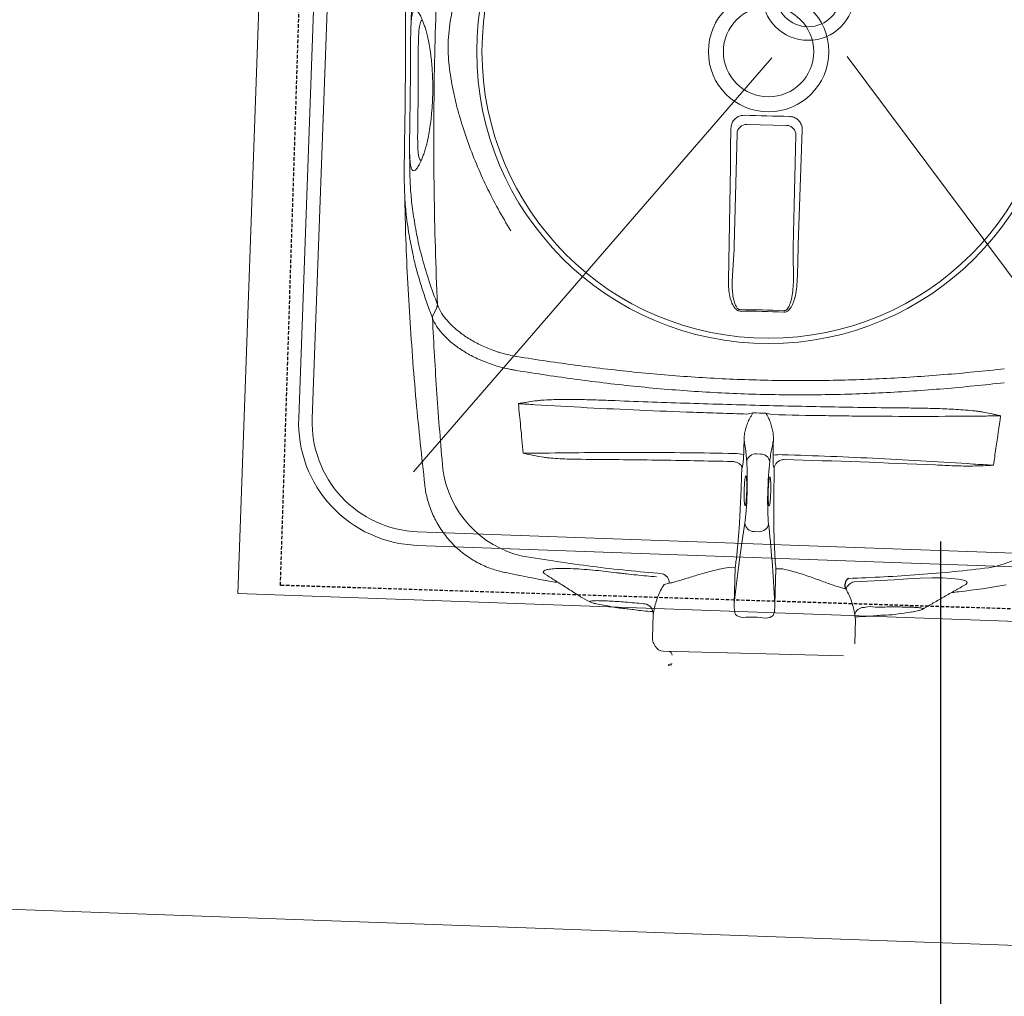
# Model space of a CAD drawing. Header units: millimetres. Extents: x 297264 to 416219, y -77299 to -23696.
# Tile 176 of 187: x 349096 to 349456, y -26732 to -26375. Entities that reach past the tile are written whole.
import ezdxf

# ---------------------------------------------------------------- set-up
doc = ezdxf.new("R2010")
doc.units = ezdxf.units.MM
doc.header["$LTSCALE"] = 2.5
doc.linetypes.add('11aa1PB-bd$0$11aa1PB-af$0$TRATTEGGIATA', pattern=[0.75, 0.5, -0.25])
for name, color, linetype, lineweight in [('CKD Equipments', 252, 'Continuous', 0), ('ELEVATION 4', 157, 'Continuous', 9), ('FURNITURES', 30, 'Continuous', 15), ('HATCH LIGHT', 250, 'Continuous', 0), ('K Equipment', 30, 'Continuous', 9)]:
    doc.layers.add(name, color=color, linetype=linetype, lineweight=lineweight)
doc.layers.add('FAINTEQUIP', color=253, linetype='Continuous')
doc.layers.add('TEXT50', color=7, linetype='Continuous')
doc.styles.get("Standard").update_dxf_attribs({"font": 'GOTHIC.TTF'})
doc.dimstyles.new('AJKD_30', dxfattribs={"dimscale": 30, "dimtxt": 2, "dimasz": 1, "dimexe": 0.8, "dimexo": 0.8, "dimgap": 0.5, "dimtad": 1, "dimdec": 0, "dimzin": 0, "dimdsep": 46, "dimtxsty": 'Standard', "dimblk": 'ARCHTICK', "dimcen": 0.125, "dimclrd": 251, "dimclre": 251, "dimclrt": 42, "dimadec": 0, "dimazin": 0, "dimtfac": 1, "dimtdec": 0, "dimtix": 1, "dimtmove": 0, "dimatfit": 3, "dimfxl": 1, "dimtolj": 1, "dimtzin": 0, "dimarcsym": 1})

# ---------------------------------------------------------------- blocks, each defined once
blk = doc.blocks.new('H-WASH')
at = {"layer": 'CKD Equipments', "color": 4}
for p, q in [((-20, 0), (-20, -40)), ((-1.154, -19.688), (-13.719, -35.313)), ((1.603, -19.539), (14.288, -35.313)), ((-20, -40), (20, -40))]:
    blk.add_line(p, q, dxfattribs=at)
for points in [[(-13.5, -38), (13.5, -38, 0.414214), (18, -33.5), (18, -16.5, 0.414214), (13.5, -12), (-13.5, -12, 0.414214), (-18, -16.5), (-18, -33.5, 0.414214)], [(-13.5, -37.5), (13.5, -37.5, 0.414214), (17.5, -33.5), (17.5, -16.5, 0.414214), (13.5, -12.5), (-13.5, -12.5, 0.414214), (-17.5, -16.5), (-17.5, -33.5, 0.414214)]]:
    blk.add_lwpolyline(points, format="xyb", close=True, dxfattribs=at)
for radius in [1.693, 1.193]:
    blk.add_circle((0.1, -17.305), radius, dxfattribs=at)
blk = doc.blocks.new('_ArchTick')
at = {"color": 0, "linetype": 'ByBlock', "const_width": 0.15}
blk.add_lwpolyline([(-0.5, -0.5), (0.5, 0.5)], dxfattribs=at)
blk = doc.blocks.new('G$C62143A14')
at = {"linetype": 'Continuous', "lineweight": 0}
for p, q in [((166.18, 199.09), (180.76, 199.25)), ((163.17, 154.51), (162.73, 195.56)), ((184.29, 195.79), (184.73, 154.75)), ((162.89, 141.56), (163.17, 153.37)), ((184.76, 153.6), (185.3, 141.8)), ((85.06, 105.98), (85.05, 105.99)), ((174.02, 78.58), (175.51, 78.6)), ((169.06, 73.73), (168.91, 73.48)), ((180.74, 73.61), (180.59, 73.86)), ((53.02, 62.85), (53.02, 62.86)), ((170.72, 59.96), (170.71, 59.95)), ((174.2, 50.13), (175.95, 50.15)), ((165.22, 36.62), (167.76, 36.65)), ((167.76, 36.65), (167.91, 23.62)), ((182.67, 36.81), (185.22, 36.83)), ((182.81, 23.78), (182.67, 36.81)), ((226.17, 34.33), (211.46, 33.05)), ((252.18, 33.41), (252.18, 33.41)), ((83.35, 31.96), (83.35, 31.96)), ((143.85, 30.09), (141.96, 29.54)), ((208.63, 30.26), (206.72, 30.77)), ((117.32, 21.61), (117.06, 21.67)), ((135.1, 22.21), (134.69, 22.24)), ((232.42, 22.7), (233.43, 22.86)), ((232.63, 22.72), (233.05, 22.8)), ((233.43, 22.86), (233.69, 22.92)), ((237.04, 24.06), (236.98, 23.98)), ((117.32, 21.61), (120.74, 21.13)), ((138.31, 18.59), (138.41, 9.59)), ((212.61, 10.39), (212.51, 19.39)), ((138.93, 7.79), (139.52, 6.83)), ((208.57, 5.87), (142.54, 5.16)), ((144.47, 0.35), (144.46, 0.34)), ((145.86, 0.26), (144.46, 0)), ((144.47, 0.35), (145.73, 0.58))]:
    blk.add_line(p, q, dxfattribs=at)
at = {"linetype": 'Continuous', "lineweight": 0, "flags": 128}
for points in [[(165.21, 202.39), (167.27, 202.41), (169.32, 202.43), (171.38, 202.45), (173.44, 202.47), (175.49, 202.49), (177.55, 202.52), (179.61, 202.54), (181.66, 202.57)], [(161.51, 141.67), (161.39, 148.62), (161.27, 155.58), (161.14, 162.54), (161, 169.51), (160.86, 176.48), (160.72, 183.45), (160.56, 190.43), (160.41, 197.41)], [(186.57, 197.69), (186.57, 190.71), (186.56, 183.73), (186.57, 176.75), (186.58, 169.78), (186.59, 162.81), (186.61, 155.85), (186.64, 148.89), (186.67, 141.94)], [(55.17, 128.13), (54.46, 126.47), (53.76, 124.81)], [(252.17, 33.43), (252.43, 33.58), (252.93, 34.19), (252.63, 34.72), (251.55, 35.13), (249.67, 35.42), (247.1, 35.59), (243.8, 35.62), (239.98, 35.51), (235.58, 35.25), (231.03, 34.86), (226.17, 34.33), (226.17, 34.33), (226.17, 34.33)]]:
    blk.add_lwpolyline(points, dxfattribs=at)
at = {"linetype": 'Continuous', "lineweight": 0}
for radius in [106.93, 105, 22.05, 16.56]:
    blk.add_circle((173.18, 226), radius, dxfattribs=at)
for centre, radius, start, end in [((166.26, 195.57), 3.53, 91.3072, 180.1404), ((180.76, 195.72), 3.53, 1.0921, 89.9252), ((178.06, -227.41), 358.79, 89.3354, 91.8971), ((178.06, -227.34), 358.19, 89.3355, 91.897), ((54.09, 128.97), 1.21, 326.4595, 358.5784), ((267.68, 94.22), 5.1, 162.25, 162.5727), ((166.77, 65.44), 13.03, 78.4354, 93.3892), ((173.91, 75.19), 3.4, 88.0138, 169.0513), ((175.71, 75.21), 3.4, 12.1812, 93.2187), ((183.05, 65.63), 13.01, 87.8393, 102.8138), ((96.63, 75.22), 37.74, 189.6762, 259.5445), ((252.96, 76.9), 37.74, 281.6875, 351.5567), ((174.1, 53.58), 3.45, 188.5333, 271.7692), ((175.98, 53.6), 3.45, 269.4632, 352.6991), ((140.24, 29.98), 3.62, 1.801, 76.4249), ((212.72, 28.94), 4.3, 107.038, 162.1316), ((134.87, 18.77), 3.44, 356.8942, 86.3044), ((215.53, 20.35), 3.47, 94.0507, 168.164), ((171.26, 23.04), 4.5, 231.4199, 269.6002), ((179.47, 23.13), 4.5, 271.6322, 309.8125), ((141.91, 9.63), 3.5, 180.6162, 211.58), ((142.5, 8.66), 3.5, 211.58, 270.6162), ((144.42, 3.78), 1.4, 0.6162, 90.6162), ((145.68, 0.75), 0.175, 280.6162, 1.5356)]:
    blk.add_arc(centre, radius, start, end, dxfattribs=at)
for centre, major_axis, ratio, start_param, end_param in [((162.86, 155.12), (0.09, -3.5), 0.086139, 1.045879, 1.394945), ((185.03, 155.36), (-0.02, -3.5), 0.086139, 4.88824, 5.237306), ((169.75, 70.56), (0.11, -10.5), 0.087489, 2.411328, 2.834153), ((179.96, 70.67), (0.11, -10.5), 0.087489, 3.449035, 3.871858), ((174.44, 139.98), (0.89, -82.6), 0.087489, 5.55292, 5.600646), ((169.91, 64.96), (0.15, -14), 0.087489, 0.555229, 2.459054), ((179.92, 65.07), (0.15, -14), 0.087489, 3.824132, 5.727956), ((173.78, 139.97), (0.89, -82.6), 0.087489, 0.682539, 0.730265), ((179.91, -88.67), (1.8, -166.89), 0.087489, 3.696821, 3.973461), ((173.23, -88.74), (1.8, -166.89), 0.087489, 2.309725, 2.586364)]:
    blk.add_ellipse(centre, major_axis=major_axis, ratio=ratio, start_param=start_param, end_param=end_param, dxfattribs=at)
for points, knots in [([(45.6, 147.31), (45.02, 149.63), (44.08, 153.42), (43.14, 158.58), (42.52, 162.49), (42.07, 166.08), (41.78, 169.32), (41.57, 172.51), (41.43, 175.54), (41.32, 178.54), (41.24, 181.43), (41.18, 184.13), (41.11, 187.04), (41.05, 190.57), (40.96, 194.84), (40.86, 199.86), (40.72, 205.12), (40.58, 210.4), (40.42, 215.41), (40.27, 220), (40.12, 224.07), (39.98, 227.69), (39.87, 230.87), (39.8, 233.7), (39.73, 239.01), (39.98, 246.66), (40.84, 255.43), (41.86, 262.6), (42.9, 268.77), (44.25, 275.81), (46, 283.98), (47.78, 291.81), (49.04, 297.24), (49.57, 299.48)], [0, 0, 0, 0, 0.0593635, 0.0971043, 0.1348438, 0.1667324, 0.198607, 0.2201848, 0.2417788, 0.2633349, 0.278122, 0.2929063, 0.3080418, 0.3231723, 0.3441056, 0.3655953, 0.3864814, 0.4080077, 0.4295299, 0.4486306, 0.4683357, 0.4884205, 0.5086324, 0.5289688, 0.5492243, 0.6333183, 0.7152132, 0.756242, 0.7972696, 0.8516973, 0.906117, 0.9611972, 1, 1, 1, 1]), ([(55.29, 128.94), (54.17, 142.82), (53.27, 156.72), (51.87, 184.59), (51.39, 198.55), (50.98, 219.52), (50.9, 226.52), (50.84, 240.51), (50.86, 247.5), (51.08, 268.46), (51.45, 282.4), (52.02, 296.33)], [0, 0, 0, 0, 0.25, 0.25, 0.5, 0.5, 0.625, 0.625, 0.75, 0.75, 1, 1, 1, 1]), ([(81.21, 156.98), (79.47, 159.59), (77.81, 162.21), (74.65, 167.51), (73.14, 170.18), (70.29, 175.58), (68.94, 178.31), (66.39, 183.83), (65.2, 186.62), (62.96, 192.26), (61.93, 195.1), (60.52, 199.39), (60.07, 200.83), (59.22, 203.72), (58.82, 205.17), (58.08, 208.1), (57.73, 209.57), (57.1, 212.54), (56.82, 214.04), (56.34, 217.05), (56.15, 218.57), (55.94, 220.88), (55.88, 221.66), (55.82, 222.82), (55.8, 223.21), (55.78, 224), (55.77, 224.39), (55.75, 226.36), (55.8, 227.92), (56.02, 230.99), (56.19, 232.52), (56.6, 235.54), (56.85, 237.04), (57.42, 240.02), (57.73, 241.5), (58.42, 244.43), (58.79, 245.89), (59.57, 248.78), (59.98, 250.22), (61.29, 254.51), (62.26, 257.35), (65.39, 265.8), (67.81, 271.36), (71.95, 279.63), (73.4, 282.35), (76.46, 287.74), (78.07, 290.4), (79.75, 293.03)], [0, 0, 0, 0, 0.0625, 0.0625, 0.125, 0.125, 0.1875, 0.1875, 0.25, 0.25, 0.3125, 0.3125, 0.34375, 0.34375, 0.375, 0.375, 0.40625, 0.40625, 0.4375, 0.4375, 0.46875, 0.46875, 0.484375, 0.484375, 0.492187, 0.492187, 0.5, 0.5, 0.53125, 0.53125, 0.5625, 0.5625, 0.59375, 0.59375, 0.625, 0.625, 0.65625, 0.65625, 0.6875, 0.6875, 0.75, 0.75, 0.875, 0.875, 0.9375, 0.9375, 1, 1, 1, 1]), ([(44.47, 261.16), (44.44, 260.98), (43.93, 258.18), (43.23, 253.09), (42.27, 244.62), (41.92, 237.77), (41.88, 232.66), (41.9, 230.93), (41.91, 230.14)], [0, 0, 0, 0, 0.016162, 0.250764, 0.485322, 0.836539, 0.925214, 1, 1, 1, 1]), ([(42.51, 207.1), (42.47, 208.53), (42.43, 209.94), (42.38, 211.68), (42.37, 212.02), (42.35, 212.71), (42.34, 213.05), (42.31, 214.05), (42.29, 214.71), (42.25, 215.99), (42.23, 216.62), (42.2, 217.54), (42.19, 217.85), (42.17, 218.45), (42.16, 218.74), (42.12, 220.18), (42.08, 221.26), (42.04, 222.76), (42.02, 223.24), (41.99, 224.18), (41.98, 224.63), (41.95, 225.92), (41.93, 226.71), (41.91, 228.15), (41.9, 228.82), (41.9, 229.73), (41.9, 230.03), (41.91, 230.59), (41.91, 230.86), (41.94, 232.14), (41.98, 232.98), (42.12, 234.36), (42.22, 234.91), (42.39, 235.55), (42.46, 235.73), (42.56, 235.96), (42.6, 236.03), (42.68, 236.16), (42.72, 236.22), (42.93, 236.46), (43.12, 236.55), (43.54, 236.51), (43.78, 236.38), (44.29, 235.92), (44.57, 235.59), (45.17, 234.68), (45.49, 234.11), (45.93, 233.22), (46.01, 233.03), (46.19, 232.64), (46.28, 232.43), (46.55, 231.79), (46.73, 231.32), (47.11, 230.3), (47.3, 229.74), (47.69, 228.53), (47.89, 227.87), (48.28, 226.45), (48.47, 225.69), (48.86, 224.02), (49.05, 223.12), (49.33, 221.64), (49.42, 221.13), (49.59, 220.08), (49.68, 219.53), (49.84, 218.41), (49.92, 217.83), (50.04, 216.92), (50.07, 216.61), (50.15, 215.99), (50.18, 215.67), (50.35, 214.08), (50.46, 212.76), (50.59, 210.72), (50.63, 210.02), (50.68, 208.96), (50.7, 208.61), (50.72, 207.9), (50.73, 207.54), (50.76, 206.48), (50.77, 205.78), (50.78, 204.72), (50.78, 204.37), (50.78, 203.67), (50.77, 203.32), (50.75, 201.59), (50.71, 200.26), (50.62, 198.67), (50.6, 198.36), (50.56, 197.73), (50.54, 197.42), (50.47, 196.51), (50.42, 195.92), (50.26, 194.23), (50.14, 193.18), (49.94, 191.7), (49.87, 191.23), (49.73, 190.31), (49.65, 189.88), (49.43, 188.62), (49.27, 187.85), (48.95, 186.43), (48.79, 185.78), (48.55, 184.87), (48.46, 184.58), (48.3, 184.02), (48.22, 183.75), (47.82, 182.47), (47.5, 181.62), (46.89, 180.21), (46.6, 179.63), (46.18, 178.94), (46.04, 178.74), (45.78, 178.39), (45.65, 178.25), (45.28, 177.9), (45.05, 177.77), (44.63, 177.73), (44.44, 177.82), (44.09, 178.2), (43.94, 178.5), (43.73, 179.13), (43.66, 179.37), (43.57, 179.79), (43.54, 179.94), (43.48, 180.25), (43.46, 180.41), (43.32, 181.28), (43.24, 182.12), (43.14, 183.4), (43.12, 183.66), (43.09, 184.22), (43.07, 184.52), (43.03, 185.44), (43, 186.1), (42.95, 187.54), (42.93, 188.32), (42.89, 189.61), (42.88, 190.05), (42.86, 190.98), (42.85, 191.47), (42.82, 192.99), (42.79, 194.06), (42.76, 195.79), (42.75, 196.38), (42.73, 197.3), (42.72, 197.62), (42.71, 198.25), (42.7, 198.57), (42.67, 200.18), (42.64, 201.5), (42.6, 203.56), (42.58, 204.26), (42.54, 205.68), (42.53, 206.39), (42.51, 207.1)], [0, 0, 0, 0, 0.015625, 0.015625, 0.019531, 0.019531, 0.023438, 0.023438, 0.03125, 0.03125, 0.039063, 0.039063, 0.042969, 0.042969, 0.046875, 0.046875, 0.0625, 0.0625, 0.070313, 0.070313, 0.078125, 0.078125, 0.09375, 0.09375, 0.109375, 0.109375, 0.117188, 0.117188, 0.125, 0.125, 0.15625, 0.15625, 0.1875, 0.1875, 0.203125, 0.203125, 0.210938, 0.210938, 0.21875, 0.21875, 0.25, 0.25, 0.28125, 0.28125, 0.3125, 0.3125, 0.34375, 0.34375, 0.351563, 0.351563, 0.359375, 0.359375, 0.375, 0.375, 0.390625, 0.390625, 0.40625, 0.40625, 0.421875, 0.421875, 0.4375, 0.4375, 0.445313, 0.445313, 0.453125, 0.453125, 0.460938, 0.460938, 0.464844, 0.464844, 0.46875, 0.46875, 0.484375, 0.484375, 0.492188, 0.492188, 0.496094, 0.496094, 0.5, 0.5, 0.507813, 0.507813, 0.511719, 0.511719, 0.515625, 0.515625, 0.53125, 0.53125, 0.535156, 0.535156, 0.539063, 0.539063, 0.546875, 0.546875, 0.5625, 0.5625, 0.570313, 0.570313, 0.578125, 0.578125, 0.59375, 0.59375, 0.609375, 0.609375, 0.617188, 0.617188, 0.625, 0.625, 0.65625, 0.65625, 0.6875, 0.6875, 0.703125, 0.703125, 0.71875, 0.71875, 0.75, 0.75, 0.78125, 0.78125, 0.8125, 0.8125, 0.828125, 0.828125, 0.835938, 0.835938, 0.84375, 0.84375, 0.875, 0.875, 0.882812, 0.882812, 0.890625, 0.890625, 0.90625, 0.90625, 0.921875, 0.921875, 0.929687, 0.929687, 0.9375, 0.9375, 0.953125, 0.953125, 0.960937, 0.960937, 0.964844, 0.964844, 0.96875, 0.96875, 0.984375, 0.984375, 0.992187, 0.992187, 1, 1, 1, 1]), ([(46.04, 232.96), (45.93, 232.9), (45.82, 232.85), (45.71, 232.79), (45.71, 232.79), (45.71, 232.79), (45.71, 232.79), (45.67, 232.77), (45.51, 232.69), (45.3, 232.13), (45.07, 231.17), (44.91, 229.76), (44.83, 227.85), (44.82, 225.75), (44.86, 223.64), (44.91, 221.68), (44.99, 219.24), (45.09, 216.5), (45.19, 213.73), (45.27, 211.36), (45.34, 209.15), (45.38, 207.84), (45.4, 207.18)], [-0.090918, -0.090918, -0.090918, -0.090918, 0, 0, 0, 0, 0, 0, 0.026213, 0.13292, 0.239613, 0.348571, 0.457474, 0.569041, 0.626082, 0.683094, 0.752821, 0.824315, 0.874905, 0.926701, 0.963078, 1, 1, 1, 1]), ([(45.4, 207.18), (45.41, 206.59), (45.46, 205.05), (45.52, 202.55), (45.57, 200.53), (45.61, 198.49), (45.66, 196.45), (45.71, 194.08), (45.76, 192.07), (45.81, 190.38), (45.87, 188.87), (45.96, 187.09), (46.11, 185.27), (46.36, 183.45), (46.68, 182.18), (46.99, 181.84), (47.12, 181.69), (47.12, 181.69), (47.12, 181.69), (47.12, 181.69), (47.21, 181.59), (47.3, 181.49), (47.39, 181.39)], [0, 0, 0, 0, 0.032705, 0.086629, 0.142257, 0.153922, 0.215379, 0.27845, 0.333103, 0.387785, 0.444206, 0.500642, 0.614534, 0.729613, 0.886835, 1, 1, 1, 1, 1, 1, 1.078938, 1.078938, 1.078938, 1.078938]), ([(160.41, 197.41), (160.45, 197.96), (160.53, 199.07), (161.34, 200.56), (162.55, 201.68), (163.92, 202.29), (164.84, 202.36), (165.21, 202.39)], [0, 0, 0, 0, 0.214916, 0.429922, 0.642835, 0.854056, 1, 1, 1, 1]), ([(181.66, 202.57), (182.21, 202.52), (183.3, 202.43), (184.76, 201.61), (185.87, 200.4), (186.48, 199.02), (186.55, 198.08), (186.57, 197.69)], [0, 0, 0, 0, 0.21225, 0.424556, 0.635748, 0.847225, 1, 1, 1, 1]), ([(43.07, 184.68), (43.07, 184.53), (43.15, 182.23), (43.3, 180.03), (43.3, 180.03)], [0, 0, 0, 0, 0.065528, 1, 1, 1, 1]), ([(43.3, 180.03), (43.33, 179.79), (43.38, 177.87), (43.59, 174.53), (43.87, 171.14), (44.39, 166.79), (44.85, 163.44), (45.38, 160.95), (45.39, 160.92)], [0, 0, 0, 0, 0.1154515, 0.2827578, 0.4507086, 0.6182339, 0.994941, 1, 1, 1, 1]), ([(41.94, 167.57), (41.94, 167.57), (42.68, 152.71), (45.01, 126.11), (48.47, 94.08), (51.55, 73.04), (53.04, 62.85)], [0, 0, 0, 0, 0.128959, 0.425292, 0.721626, 1, 1, 1, 1]), ([(45.39, 160.92), (45.88, 158.49), (46.92, 153.33), (49.13, 145.42), (51.88, 137.43), (54.16, 131.77), (55.29, 128.94)], [0, 0, 0, 0, 0.2280042, 0.4853378, 0.7427349, 1, 1, 1, 1]), ([(53.63, 123.99), (52.87, 125.85), (51.36, 129.58), (49.35, 134.89), (47.59, 140.14), (46.3, 144.25), (45.74, 146.69), (45.6, 147.31)], [0, 0, 0, 0, 0.229832, 0.459678, 0.690029, 0.920378, 1, 1, 1, 1]), ([(166.2, 130.66), (165.97, 130.67), (165.51, 130.71), (164.73, 131.13), (163.72, 132.15), (162.75, 134.05), (162.01, 136.57), (161.61, 139.17), (161.54, 140.88), (161.51, 141.67)], [0, 0, 0, 0, 0.053674, 0.107072, 0.201461, 0.385823, 0.599668, 0.814062, 1, 1, 1, 1]), ([(162.89, 141.56), (162.9, 140.81), (162.94, 139.22), (163.22, 136.78), (163.72, 134.42), (164.38, 132.64), (165.1, 131.64), (165.63, 131.27), (165.97, 131.18), (166.14, 131.19), (166.18, 131.19)], [0, 0, 0, 0, 0.19611, 0.418032, 0.642122, 0.825582, 0.912375, 0.957312, 0.988402, 1, 1, 1, 1]), ([(186.67, 141.94), (186.64, 140.85), (186.59, 138.68), (186.07, 135.91), (185.29, 133.61), (184.49, 132.14), (183.53, 131.22), (182.83, 130.87), (182.37, 130.84), (182.21, 130.83)], [0, 0, 0, 0, 0.2549733, 0.5094959, 0.6555036, 0.8234143, 0.8930287, 0.9633452, 1, 1, 1, 1]), ([(182.22, 131.36), (182.34, 131.37), (182.63, 131.39), (182.93, 131.57), (183.29, 131.88), (183.87, 132.62), (184.4, 133.98), (184.93, 136.14), (185.27, 138.73), (185.29, 140.77), (185.3, 141.8)], [0, 0, 0, 0, 0.028874, 0.074198, 0.087541, 0.150828, 0.315881, 0.465459, 0.731192, 1, 1, 1, 1]), ([(55.17, 128.13), (55.17, 128.13), (55.17, 128.13), (55.17, 128.13), (55.17, 128.13), (55.17, 128.13), (55.17, 128.13), (55.14, 128.19), (55.12, 128.24), (55.09, 128.3)], [-0.00000006, -0.00000006, -0.00000006, -0.00000006, 0, 0, 0, 0.0000002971, 0.0000002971, 0.0000002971, 0.0005047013, 0.0005047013, 0.0005047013, 0.0005047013]), ([(55.37, 128.77), (55.77, 127.82), (56.29, 126.88), (57.25, 125.49), (57.6, 125.02), (58.16, 124.33), (58.36, 124.1), (58.77, 123.64), (58.98, 123.41), (60.06, 122.26), (61.03, 121.37), (63.18, 119.63), (64.35, 118.79), (66.28, 117.57), (66.95, 117.17), (68.32, 116.4), (69.03, 116.03), (71.21, 114.95), (72.74, 114.29), (75.17, 113.4), (76, 113.12), (77.28, 112.72), (77.71, 112.59), (78.58, 112.35), (79.02, 112.24), (81.23, 111.69), (83.05, 111.34), (84.93, 111.1)], [0, 0, 0, 0, 0.125, 0.125, 0.1875, 0.1875, 0.21875, 0.21875, 0.25, 0.25, 0.375, 0.375, 0.5, 0.5, 0.5625, 0.5625, 0.625, 0.625, 0.75, 0.75, 0.8125, 0.8125, 0.84375, 0.84375, 0.875, 0.875, 1, 1, 1, 1]), ([(53.63, 124.01), (53.62, 124.03), (53.61, 124.06), (53.6, 124.13), (53.6, 124.17), (53.6, 124.28), (53.61, 124.35), (53.64, 124.55), (53.69, 124.69), (53.76, 124.81)], [0, 0, 0, 0, 0.125, 0.125, 0.25, 0.25, 0.5, 0.5, 1, 1, 1, 1]), ([(85.05, 105.99), (84.8, 106.01), (84.55, 106.05), (84.06, 106.11), (83.81, 106.14), (83.07, 106.25), (82.58, 106.33), (81.12, 106.58), (80.17, 106.77), (77.36, 107.42), (75.56, 107.94), (73.39, 108.7), (72.96, 108.85), (72.11, 109.17), (71.69, 109.34), (70.45, 109.84), (69.65, 110.2), (67.32, 111.29), (65.86, 112.08), (63.81, 113.33), (63.15, 113.75), (61.9, 114.61), (61.3, 115.05), (59.59, 116.39), (58.56, 117.31), (57.41, 118.48), (57.19, 118.72), (56.76, 119.19), (56.55, 119.43), (55.96, 120.15), (55.59, 120.62), (54.58, 122.06), (54.04, 123.03), (53.63, 124.01)], [0, 0, 0, 0, 0.015625, 0.015625, 0.03125, 0.03125, 0.0625, 0.0625, 0.125, 0.125, 0.25, 0.25, 0.28125, 0.28125, 0.3125, 0.3125, 0.375, 0.375, 0.5, 0.5, 0.5625, 0.5625, 0.625, 0.625, 0.75, 0.75, 0.78125, 0.78125, 0.8125, 0.8125, 0.875, 0.875, 1, 1, 1, 1]), ([(59.43, 68.88), (58.27, 78.02), (57.21, 87.19), (55.28, 105.56), (54.41, 114.77), (53.63, 123.99)], [0, 0, 0, 0, 0.5, 0.5, 1, 1, 1, 1]), ([(85.06, 111.09), (92.41, 110.17), (99.79, 109.34), (114.61, 107.92), (122.05, 107.33), (136.99, 106.39), (144.47, 106.05), (159.47, 105.64), (166.98, 105.58), (181.99, 105.74), (189.5, 105.97), (204.48, 106.69), (211.94, 107.19), (223.12, 108.14), (226.83, 108.48), (234.27, 109.24), (237.97, 109.64), (249.07, 110.95), (256.43, 111.93), (263.76, 113.01)], [0, 0, 0, 0, 0.125, 0.125, 0.25, 0.25, 0.375, 0.375, 0.5, 0.5, 0.625, 0.625, 0.75, 0.75, 0.8125, 0.8125, 0.875, 0.875, 1, 1, 1, 1]), ([(263.87, 107.91), (256.54, 106.81), (249.17, 105.82), (238.07, 104.49), (234.37, 104.07), (226.94, 103.31), (223.21, 102.95), (212.02, 101.99), (204.54, 101.48), (189.56, 100.75), (182.06, 100.52), (167.03, 100.36), (159.51, 100.42), (144.51, 100.84), (137.03, 101.19), (125.83, 101.91), (122.1, 102.18), (114.65, 102.79), (110.93, 103.12), (99.8, 104.21), (92.42, 105.05), (85.06, 105.98)], [0, 0, 0, 0, 0.125, 0.125, 0.1875, 0.1875, 0.25, 0.25, 0.375, 0.375, 0.5, 0.5, 0.625, 0.625, 0.75, 0.75, 0.8125, 0.8125, 0.875, 0.875, 1, 1, 1, 1]), ([(119.9, 96.23), (128.99, 96.19), (138.1, 96.19), (156.34, 96.25), (165.47, 96.31), (179.17, 96.46), (183.74, 96.51), (192.87, 96.65), (197.43, 96.72), (211.1, 96.97), (220.2, 97.17), (229.28, 97.41)], [0, 0, 0, 0, 0.25, 0.25, 0.5, 0.5, 0.625, 0.625, 0.75, 0.75, 1, 1, 1, 1]), ([(229.28, 97.41), (231.6, 97.47), (233.91, 97.52), (238.54, 97.58), (240.85, 97.59), (245.47, 97.55), (247.78, 97.51), (251.23, 97.35), (252.38, 97.29), (254.1, 97.15), (254.68, 97.1), (255.82, 96.97), (256.39, 96.9), (256.96, 96.81)], [0, 0, 0, 0, 0.25, 0.25, 0.5, 0.5, 0.75, 0.75, 0.875, 0.875, 0.9375, 0.9375, 1, 1, 1, 1]), ([(86.37, 93.88), (86.33, 93.86), (86.29, 93.85), (86.24, 93.84), (86.24, 93.83), (86.23, 93.83), (86.22, 93.83)], [0, 0, 0, 0, 0.0001941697, 0.0001941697, 0.0001941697, 0.0002311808, 0.0002311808, 0.0002311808, 0.0002311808]), ([(86.37, 93.88), (86.43, 93.9), (86.49, 93.91), (86.61, 93.94), (86.67, 93.96), (86.86, 94), (86.98, 94.02), (87.34, 94.1), (87.59, 94.15), (88.32, 94.3), (88.81, 94.39), (90.28, 94.68), (91.26, 94.86), (92.25, 95.04)], [0, 0, 0, 0, 0.03125, 0.03125, 0.0625, 0.0625, 0.125, 0.125, 0.25, 0.25, 0.5, 0.5, 1, 1, 1, 1]), ([(92.25, 95.04), (92.81, 95.14), (93.38, 95.23), (94.53, 95.38), (95.1, 95.44), (96.81, 95.62), (97.96, 95.71), (101.41, 95.93), (103.71, 96.03), (108.32, 96.16), (110.63, 96.2), (115.26, 96.24), (117.58, 96.24), (119.9, 96.23)], [0, 0, 0, 0, 0.0625, 0.0625, 0.125, 0.125, 0.25, 0.25, 0.5, 0.5, 0.75, 0.75, 1, 1, 1, 1]), ([(256.93, 95.45), (244.25, 94.86), (231.42, 94.38), (215.18, 93.9), (211.92, 93.81), (205.4, 93.64), (202.13, 93.57), (192.33, 93.36), (185.79, 93.25), (179.23, 93.17)], [0, 0, 0, 0, 0.5, 0.5, 0.625, 0.625, 0.75, 0.75, 1, 1, 1, 1]), ([(256.96, 96.81), (257.94, 96.66), (258.92, 96.49), (260.38, 96.24), (260.87, 96.15), (261.6, 96.02), (261.85, 95.98), (262.21, 95.91), (262.34, 95.89), (262.52, 95.85), (262.58, 95.84), (262.7, 95.81), (262.76, 95.8), (262.82, 95.78)], [0, 0, 0, 0, 0.5, 0.5, 0.75, 0.75, 0.875, 0.875, 0.9375, 0.9375, 0.96875, 0.96875, 1, 1, 1, 1]), ([(262.81, 95.75), (262.86, 95.75), (262.9, 95.74), (262.95, 95.73), (262.96, 95.73), (262.97, 95.73), (262.97, 95.73)], [0, 0, 0, 0, 0.0002027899, 0.0002027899, 0.0002027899, 0.000241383, 0.000241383, 0.000241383, 0.000241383]), ([(262.82, 95.78), (262.86, 95.76), (262.91, 95.75), (262.95, 95.74), (262.96, 95.73), (262.97, 95.73), (262.97, 95.73)], [0, 0, 0, 0, 0.0002012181, 0.0002012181, 0.0002012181, 0.0002381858, 0.0002381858, 0.0002381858, 0.0002381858]), ([(170, 93.07), (166.71, 93.04), (163.43, 93.02), (156.86, 92.99), (153.58, 92.98), (143.76, 92.97), (137.25, 93), (117.82, 93.15), (105, 93.36), (92.31, 93.68)], [0, 0, 0, 0, 0.125, 0.125, 0.25, 0.25, 0.5, 0.5, 1, 1, 1, 1]), ([(171.15, 91.57), (170.99, 91.27), (170.85, 90.97), (170.6, 90.35), (170.48, 90.04), (170.16, 89.1), (169.97, 88.46), (169.66, 87.18), (169.54, 86.53), (169.37, 85.23), (169.33, 84.57), (169.35, 83.91)], [0, 0, 0, 0, 0.125, 0.125, 0.25, 0.25, 0.5, 0.5, 0.75, 0.75, 1, 1, 1, 1]), ([(171.15, 91.57), (171.34, 91.9), (171.52, 92.23), (171.87, 92.9), (172.05, 93.23), (172.23, 93.56)], [0, 0, 0, 0, 0.5, 0.5, 1, 1, 1, 1]), ([(178.1, 91.64), (177.92, 91.97), (177.73, 92.3), (177.36, 92.95), (177.17, 93.28), (176.99, 93.61)], [0, 0, 0, 0, 0.5, 0.5, 1, 1, 1, 1]), ([(180.07, 84.02), (180.08, 84.68), (180.02, 85.34), (179.83, 86.64), (179.69, 87.28), (179.35, 88.56), (179.16, 89.19), (178.81, 90.13), (178.69, 90.44), (178.42, 91.05), (178.27, 91.35), (178.1, 91.64)], [0, 0, 0, 0, 0.25, 0.25, 0.5, 0.5, 0.75, 0.75, 0.875, 0.875, 1, 1, 1, 1]), ([(169.92, 80.57), (169.82, 80.92), (169.72, 81.38), (169.58, 82.21), (169.53, 82.52), (169.44, 83.17), (169.4, 83.53), (169.35, 83.91)], [0, 0, 0, 0, 0.5, 0.5, 0.75, 0.75, 1, 1, 1, 1]), ([(180.07, 84.02), (180.03, 83.65), (180, 83.29), (179.92, 82.63), (179.88, 82.32), (179.76, 81.49), (179.67, 81.03), (179.58, 80.67)], [0, 0, 0, 0, 0.25, 0.25, 0.5, 0.5, 1, 1, 1, 1]), ([(96.1, 76.05), (101.78, 76.36), (107.49, 76.64), (119.01, 77.14), (124.81, 77.37), (136.49, 77.77), (142.37, 77.94), (154.17, 78.23), (160.07, 78.35), (166, 78.44)], [0, 0, 0, 0, 0.25, 0.25, 0.5, 0.5, 0.75, 0.75, 1, 1, 1, 1]), ([(169.38, 78.2), (169.38, 77.64), (169.37, 77.11), (169.34, 76.09), (169.32, 75.63), (169.26, 74.82), (169.23, 74.49), (169.15, 73.98), (169.1, 73.81), (169.06, 73.73)], [0, 0, 0, 0, 0.25, 0.25, 0.5, 0.5, 0.75, 0.75, 1, 1, 1, 1]), ([(180.59, 73.86), (180.54, 73.93), (180.49, 74.1), (180.4, 74.61), (180.35, 74.94), (180.28, 75.75), (180.25, 76.21), (180.2, 77.23), (180.18, 77.76), (180.17, 78.32)], [0, 0, 0, 0, 0.25, 0.25, 0.5, 0.5, 0.75, 0.75, 1, 1, 1, 1]), ([(184.01, 76.87), (183.78, 76.85), (183.56, 76.81), (183.13, 76.68), (182.92, 76.6), (182.53, 76.4), (182.34, 76.29), (181.99, 76.03), (181.83, 75.89), (181.54, 75.59), (181.41, 75.43), (181.18, 75.09), (181.09, 74.92), (180.93, 74.56), (180.87, 74.37), (180.8, 74.09), (180.78, 73.99), (180.75, 73.8), (180.75, 73.71), (180.74, 73.61)], [0, 0, 0, 0, 0.125, 0.125, 0.25, 0.25, 0.375, 0.375, 0.5, 0.5, 0.625, 0.625, 0.75, 0.75, 0.875, 0.875, 0.9375, 0.9375, 1, 1, 1, 1]), ([(183.54, 78.63), (189.46, 78.67), (195.37, 78.68), (207.15, 78.64), (213.04, 78.59), (224.74, 78.44), (230.55, 78.34), (242.08, 78.08), (247.81, 77.92), (253.48, 77.74)], [0, 0, 0, 0, 0.25, 0.25, 0.5, 0.5, 0.75, 0.75, 1, 1, 1, 1]), ([(239.78, 76.9), (242.06, 76.87), (244.32, 76.84), (247.72, 76.85), (248.85, 76.86), (251.11, 76.91), (252.24, 76.94), (253.37, 77)], [0, 0, 0, 0, 0.5, 0.5, 0.75, 0.75, 1, 1, 1, 1]), ([(110.02, 74.3), (107.71, 74.23), (105.4, 74.19), (101.95, 74.23), (100.79, 74.25), (99.07, 74.33), (98.49, 74.36), (97.34, 74.45), (96.77, 74.5), (96.19, 74.57)], [0, 0, 0, 0, 0.5, 0.5, 0.75, 0.75, 0.875, 0.875, 1, 1, 1, 1]), ([(165.28, 75.49), (160.66, 75.42), (156.04, 75.35), (146.8, 75.19), (142.19, 75.1), (128.37, 74.8), (119.18, 74.57), (110.02, 74.3)], [0, 0, 0, 0, 0.25, 0.25, 0.5, 0.5, 1, 1, 1, 1]), ([(165.48, 75.48), (165.71, 75.47), (165.93, 75.44), (166.36, 75.37), (166.58, 75.32), (166.98, 75.21), (167.17, 75.14), (167.54, 74.99), (167.7, 74.9), (168.01, 74.72), (168.15, 74.62), (168.39, 74.41), (168.5, 74.3), (168.67, 74.08), (168.74, 73.96), (168.82, 73.78), (168.85, 73.72), (168.88, 73.6), (168.9, 73.54), (168.91, 73.48)], [0, 0, 0, 0, 0.125, 0.125, 0.25, 0.25, 0.375, 0.375, 0.5, 0.5, 0.625, 0.625, 0.75, 0.75, 0.875, 0.875, 0.9375, 0.9375, 1, 1, 1, 1]), ([(170.03, 64.96), (170.03, 65.38), (170.03, 66.4), (170.07, 67.93), (170.16, 69.3), (170.29, 70.16), (170.43, 70.49), (170.51, 70.29), (170.53, 70.22)], [0, 0, 0, 0, 0.132098, 0.323567, 0.515414, 0.707812, 0.900839, 1, 1, 1, 1]), ([(170.53, 70.22), (170.56, 70.18), (170.64, 70.06), (170.77, 69.22), (170.89, 67.85), (170.96, 66.34), (170.99, 64.75), (170.98, 63.15), (170.92, 61.54), (170.82, 60.3), (170.72, 59.92), (170.68, 59.74)], [0, 0, 0, 0, 0.060949, 0.185979, 0.310678, 0.434944, 0.512561, 0.636279, 0.760031, 0.884003, 1, 1, 1, 1]), ([(178.91, 68.1), (178.93, 68.35), (178.96, 69.1), (179.06, 69.93), (179.21, 70.49), (179.32, 70.34), (179.37, 70.26)], [0, 0, 0, 0, 0.138475, 0.425595, 0.712972, 1, 1, 1, 1]), ([(179.37, 70.26), (179.42, 70.07), (179.53, 69.69), (179.66, 68.44), (179.75, 66.86), (179.79, 65.29), (179.79, 63.72), (179.76, 62.22), (179.67, 60.89), (179.58, 60.12), (179.52, 60.01), (179.51, 60)], [0, 0, 0, 0, 0.12873, 0.257, 0.385041, 0.513034, 0.593354, 0.721934, 0.850956, 0.980313, 1, 1, 1, 1]), ([(170.68, 59.74), (170.68, 59.72), (170.63, 59.47), (170.51, 59.52), (170.35, 59.99), (170.21, 61.08), (170.1, 62.6), (170.05, 63.98), (170.04, 64.77), (170.03, 64.96)], [0, 0, 0, 0, 0.0125521, 0.1986893, 0.3850478, 0.5712562, 0.7570178, 0.9421233, 1, 1, 1, 1]), ([(178.86, 65.06), (178.85, 65.24), (178.85, 66.03), (178.86, 66.8), (178.88, 67.62), (178.9, 67.86), (178.91, 68.1)], [0, 0, 0, 0, 0.170805, 0.715603, 0.716948, 1, 1, 1, 1]), ([(179.51, 60), (179.47, 59.87), (179.38, 59.61), (179.22, 59.93), (179.07, 60.79), (178.95, 62.14), (178.88, 63.64), (178.86, 64.65), (178.86, 65.06)], [0, 0, 0, 0, 0.154069, 0.335329, 0.515993, 0.696154, 0.875964, 1, 1, 1, 1]), ([(53.02, 62.86), (53.14, 62.13), (53.4, 60.52), (54.04, 58.07), (54.88, 55.5), (55.92, 53), (57.17, 50.5), (58.66, 48.03), (60.38, 45.63), (62.27, 43.4), (64.29, 41.35), (66.44, 39.49), (68.7, 37.81), (71.05, 36.33), (73.48, 35.04), (75.96, 33.95), (78.49, 33.05), (80.95, 32.36), (82.58, 32.05), (83.34, 31.91)], [0, 0, 0, 0, 0.047522, 0.105774, 0.164129, 0.222565, 0.281067, 0.345588, 0.409388, 0.472348, 0.534521, 0.59595, 0.656664, 0.716682, 0.776014, 0.834663, 0.892623, 0.94988, 1, 1, 1, 1]), ([(168.89, 63.67), (168.88, 62.02), (168.87, 59.26), (168.81, 55.52), (168.73, 52.37), (168.62, 49.31), (168.49, 46.4), (168.34, 43.67), (168.17, 41.14), (167.98, 38.76), (167.84, 37.35), (167.76, 36.65)], [0, 0, 0, 0, 0.155431, 0.25949, 0.363548, 0.470649, 0.57775, 0.681803, 0.785857, 0.892928, 1, 1, 1, 1]), ([(182.67, 36.81), (182.55, 37.86), (182.33, 39.6), (182.06, 42.44), (181.85, 45.05), (181.65, 47.86), (181.46, 50.83), (181.31, 53.9), (181.17, 57.09), (181.05, 60.39), (180.99, 62.66), (180.97, 63.8)], [0, 0, 0, 0, 0.1578809, 0.261641, 0.3654014, 0.4721602, 0.5789187, 0.6826798, 0.7864408, 0.8932205, 1, 1, 1, 1]), ([(260.61, 39.95), (256.39, 39.31), (247.95, 38.05), (235.18, 36.5), (222.34, 35.19), (213.72, 34.55), (209.42, 34.23)], [0, 0, 0, 0, 0.249503, 0.499006, 0.749503, 1, 1, 1, 1]), ([(141.09, 33.5), (136.79, 33.72), (128.2, 34.17), (115.35, 35.2), (102.53, 36.47), (94.03, 37.56), (89.78, 38.11)], [0, 0, 0, 0, 0.249503, 0.499005, 0.749503, 1, 1, 1, 1]), ([(165.22, 36.62), (164.35, 36.43), (162.5, 36.03), (159.79, 35.31), (157.08, 34.49), (154.48, 33.64), (152.02, 32.79), (149.73, 31.98), (147.6, 31.24), (145.61, 30.58), (144.44, 30.25), (143.85, 30.09)], [0, 0, 0, 0, 0.099727, 0.210626, 0.321535, 0.435425, 0.549315, 0.660296, 0.771268, 0.885644, 1, 1, 1, 1]), ([(206.72, 30.77), (206.15, 30.91), (205.01, 31.2), (203.04, 31.8), (200.88, 32.5), (198.55, 33.27), (196.09, 34.06), (193.5, 34.86), (190.75, 35.62), (187.98, 36.3), (186.1, 36.67), (185.22, 36.83)], [0, 0, 0, 0, 0.110862, 0.221742, 0.336208, 0.450686, 0.561628, 0.67257, 0.786427, 0.900273, 1, 1, 1, 1]), ([(124.33, 33.23), (124.33, 33.23), (123.07, 33.22), (120.51, 33.66), (116.51, 33.85), (112.39, 34.08), (108.39, 34.16), (104.84, 34.13), (101.9, 33.97), (99.62, 33.68), (98.11, 33.28), (97.48, 32.77), (97.56, 32.26), (98.19, 31.89), (98.42, 31.76)], [0, 0, 0, 0, 0.000001, 0.077483, 0.156444, 0.251386, 0.349178, 0.444652, 0.543049, 0.640373, 0.740767, 0.840327, 0.943106, 1, 1, 1, 1]), ([(124.33, 33.23), (124.33, 33.23), (124.33, 33.23), (124.33, 33.23), (124.33, 33.23), (124.33, 33.23), (124.33, 33.23)], [0, 0, 0, 0, 0.000000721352, 0.000000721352, 0.000000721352, 0.000001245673, 0.000001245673, 0.000001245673, 0.000001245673]), ([(124.33, 33.23), (124.33, 33.23), (124.33, 33.23), (124.33, 33.23), (124.33, 33.23), (124.33, 33.23)], [0, 0, 0, 0, 0.341802, 0.948176, 1, 1, 1, 1]), ([(139.07, 32.27), (136.61, 32.4), (134.15, 32.55), (130.47, 32.78), (128.62, 32.91), (126.48, 33.07), (125.4, 33.15), (124.94, 33.18), (124.64, 33.21), (124.48, 33.22), (124.33, 33.23)], [0, 0, 0, 0, 0.5, 0.5, 0.75, 0.875, 0.9375, 0.96875, 0.96875, 1, 1, 1, 1]), ([(236.98, 23.98), (238.25, 24.77), (240.79, 26.37), (244.68, 28.79), (248.48, 31.14), (250.98, 32.67), (252.16, 33.4)], [0, 0, 0, 0, 0.2528454, 0.5089886, 0.7672662, 1, 1, 1, 1]), ([(247.32, 30.42), (248.21, 30.54), (254.86, 31.47), (261.46, 32.77), (267.18, 33.9)], [0, 0, 0, 0, 0.132817, 1, 1, 1, 1]), ([(83.34, 31.92), (89.09, 30.92), (95.7, 29.76), (102.37, 28.98), (103.24, 28.87)], [0, 0, 0, 0, 0.868162, 1, 1, 1, 1]), ([(98.42, 31.71), (99.33, 31.18), (101.46, 29.93), (105, 27.84), (109.19, 25.36), (112.16, 23.59), (115.1, 22.21)], [0, 0, 0, 0, 0.179067, 0.418189, 0.690626, 1, 1, 1, 1]), ([(141.96, 29.54), (141.52, 28.82), (141.13, 28.08), (140.42, 26.57), (140.11, 25.81), (139.56, 24.26), (139.32, 23.47), (138.93, 21.88), (138.77, 21.08), (138.65, 20.27)], [0, 0, 0, 0, 0.25, 0.25, 0.5, 0.5, 0.75, 0.75, 1, 1, 1, 1]), ([(212.14, 21.06), (212, 21.87), (211.82, 22.67), (211.39, 24.25), (211.14, 25.03), (210.56, 26.56), (210.23, 27.32), (209.49, 28.81), (209.08, 29.54), (208.63, 30.26)], [0, 0, 0, 0, 0.25, 0.25, 0.5, 0.5, 0.75, 0.75, 1, 1, 1, 1]), ([(134.69, 22.24), (133.57, 22.31), (131.28, 22.45), (127.99, 22.61), (124.87, 22.73), (122.08, 22.8), (119.64, 22.82), (117.67, 22.78), (116.18, 22.69), (115.26, 22.56), (114.89, 22.37), (115.12, 22.15), (115.88, 21.89), (116.84, 21.7), (117.32, 21.61)], [0, 0, 0, 0, 0.0820775, 0.1665466, 0.2486247, 0.333071, 0.415408, 0.5001276, 0.5825184, 0.6672865, 0.7498339, 0.8347659, 0.9162327, 1, 1, 1, 1]), ([(167.91, 23.62), (167.91, 23.11), (167.92, 22.17), (168.08, 20.79), (168.33, 19.95), (168.45, 19.52)], [0, 0, 0, 0, 0.374373, 0.684718, 1, 1, 1, 1]), ([(182.35, 19.67), (182.48, 20.15), (182.84, 21.5), (182.82, 22.88), (182.81, 23.78)], [0, 0, 0, 0, 0.3484193, 1, 1, 1, 1]), ([(215.28, 23.8), (215.54, 23.84), (215.8, 23.87), (216.05, 23.87), (216.05, 23.87)], [0, 0, 0, 0, 0.9999461, 1, 1, 1, 1]), ([(216.05, 23.87), (216.05, 23.87), (217.12, 24.42), (219.72, 23.83), (223.12, 24.3), (226.46, 24.36), (229.43, 24.48), (232.04, 24.53), (234.15, 24.52), (235.76, 24.46), (236.76, 24.34), (237.2, 24.2), (237.08, 24.09), (237.04, 24.06)], [0, 0, 0, 0, 0.000001, 0.102794, 0.208141, 0.312848, 0.420372, 0.524648, 0.631769, 0.736112, 0.843311, 0.947618, 1, 1, 1, 1]), ([(221.75, 21.15), (222.36, 21.19), (226.04, 21.43), (229.51, 22.12), (232.42, 22.7)], [0, 0, 0, 0, 0.163282, 1, 1, 1, 1]), ([(233.69, 22.9), (233.96, 22.96), (234.67, 23.1), (235.44, 23.31), (236.14, 23.55), (236.6, 23.73), (236.91, 23.92), (236.98, 23.97)], [0, 0, 0, 0, 0.216023, 0.560392, 0.763973, 0.942309, 1, 1, 1, 1]), ([(120.74, 21.13), (122.71, 20.79), (125.41, 20.33), (128.26, 20.2), (129.04, 20.16)], [0, 0, 0, 0, 0.7275248, 1, 1, 1, 1]), ([(129.04, 20.17), (130.87, 19.98), (133.92, 19.66), (136.99, 19.54), (138.22, 19.48)], [0, 0, 0, 0, 0.598702, 1, 1, 1, 1]), ([(138.65, 20.27), (138.59, 19.85), (138.53, 19.52), (138.42, 19.01), (138.38, 18.84), (138.31, 18.59)], [0, 0, 0, 0, 0.5, 0.5, 1, 1, 1, 1]), ([(171.23, 18.54), (172.61, 18.71), (174, 18.81), (176.82, 18.84), (178.22, 18.77), (179.6, 18.63)], [0, 0, 0, 0, 0.5, 0.5, 1, 1, 1, 1]), ([(212.51, 19.39), (212.44, 19.64), (212.39, 19.8), (212.27, 20.31), (212.21, 20.65), (212.14, 21.06)], [0, 0, 0, 0, 0.5, 0.5, 1, 1, 1, 1]), ([(212.29, 20.26), (212.39, 20.27), (212.49, 20.28), (212.59, 20.28), (213.82, 20.36), (216.88, 20.56), (219.93, 20.94), (221.75, 21.17)], [-0.033141, -0.033141, -0.033141, -0.033141, 0, 0, 0, 0.400839, 1, 1, 1, 1])]:
    blk.add_open_spline(points, degree=3, knots=knots, dxfattribs=at)
for points in [[(55.17, 128.13), (55.29, 128.33), (55.36, 128.55), (55.37, 128.77)], [(55.29, 128.94), (55.32, 128.88), (55.34, 128.83), (55.37, 128.77)], [(53.63, 123.99), (53.63, 124), (53.63, 124), (53.63, 124.01)], [(53.76, 124.81), (53.76, 124.81), (53.76, 124.81), (53.76, 124.81)], [(84.93, 111.1), (84.97, 111.1), (85.02, 111.09), (85.06, 111.09)], [(87.34, 85.58), (86.98, 88.33), (86.61, 91.08), (86.22, 93.83)], [(92.31, 93.68), (90.3, 93.74), (88.27, 93.79), (86.22, 93.83)], [(262.97, 95.73), (260.94, 95.65), (258.92, 95.56), (256.93, 95.45)], [(262.97, 95.73), (262.52, 91.76), (262.09, 87.8), (261.67, 83.83)], [(170, 93.07), (170.74, 93.24), (171.48, 93.4), (172.23, 93.56)], [(172.23, 93.56), (173.81, 93.57), (175.4, 93.59), (176.99, 93.61)], [(179.23, 93.17), (178.48, 93.32), (177.74, 93.47), (176.99, 93.61)], [(88.61, 75.73), (88.23, 79.01), (87.82, 82.3), (87.34, 85.58)], [(169.35, 83.91), (169.36, 82), (169.37, 80.1), (169.38, 78.2)], [(180.17, 78.32), (180.13, 80.22), (180.1, 82.12), (180.07, 84.02)], [(261.67, 83.83), (261.43, 81.75), (261.2, 79.66), (260.99, 77.58)], [(88.61, 75.73), (91.14, 75.81), (93.64, 75.92), (96.1, 76.05)], [(184.01, 76.87), (184.12, 76.89), (184.22, 76.89), (184.33, 76.89)], [(184.33, 76.89), (202.89, 77.04), (221.37, 77.05), (239.78, 76.9)], [(253.37, 77), (255.9, 77.14), (258.44, 77.35), (260.99, 77.58)], [(253.48, 77.74), (255.95, 77.66), (258.46, 77.61), (260.99, 77.58)], [(96.19, 74.57), (93.65, 74.86), (91.13, 75.28), (88.61, 75.73)], [(165.48, 75.48), (165.41, 75.48), (165.35, 75.49), (165.28, 75.49)], [(168.91, 73.48), (168.9, 70.21), (168.9, 66.94), (168.89, 63.67)], [(180.97, 63.8), (180.89, 67.07), (180.82, 70.34), (180.74, 73.61)]]:
    blk.add_open_spline(points, degree=3, dxfattribs=at)
at = {"layer": 'FAINTEQUIP', "color": 4, "linetype": '11aa1PB-bd$0$11aa1PB-af$0$TRATTEGGIATA'}
blk.add_lwpolyline([(337, 429.45), (338.5, 25.45), (1.5, 24.2), (0, 428.19), (337, 429.45)], dxfattribs=at)
at = {"layer": 'TEXT50'}
blk.add_arc((211.02, 31.85), 2.87, 123.9594, 213.5681, dxfattribs=at)

msp = doc.modelspace()

# ---------------------------------------------------------------- hatches: boundary and pattern name
at = {"layer": 'HATCH LIGHT', "true_color": 0x636466}
h = msp.add_hatch(dxfattribs=at)
h.set_pattern_fill('ANSI32', color=251, scale=6)
h.set_pattern_definition([(45, (278504.94, -46725.026), (-40.411153, 40.411153), []), (45, (278531.88, -46725.026), (-40.411153, 40.411153), [])])
h.paths.add_polyline_path([(355647.78, -32589.97), (355453.84, -32638.82), (355635.38, -33359.69), (343082.73, -33359.58, -0.000263), (343068.2, -33559.58), (355891.99, -33559.7)])
h.paths.add_polyline_path([(343496.68, -25157.06), (343296.59, -25157.06, -0.011972), (342815.37, -34256.03), (343015.96, -34256.03, 0.01196)])
h.paths.add_polyline_path([(343480.3, -25697.6), (353159.24, -26046.56, 0.003501), (353653.31, -26800.64), (353820.94, -26691.53), (353270.83, -25850.46), (343486.54, -25497.7, -0.000262)])
h = msp.add_hatch(dxfattribs=at)
h.set_pattern_fill('ANSI36', color=251, scale=7)
h.set_pattern_definition([(45, (278504.942, -46725.026), (11.786586, 43.2174826), [55.5625, -11.1125, 0, -11.1125])])
h.paths.add_polyline_path([(349605.34, -26788.95), (350544.73, -26822.82), (350572.47, -26053.37), (353103.53, -26144.62), (353570.05, -26856.03), (353653.31, -26800.64, -0.003501), (353159.24, -26046.56), (350106.37, -25936.69, -0.403697), (350491.96, -26336.43, -1), (349691.96, -26336.43, -0.424809), (350106.37, -25936.69), (346273.84, -25798.4), (346270.24, -25898.26), (349633.08, -26019.5)])

# ---------------------------------------------------------------- linework, layer by layer
at = {"layer": 'FURNITURES'}
msp.add_line((349607.86, -26719.04), (347244.37, -26633.83), dxfattribs=at)

# ---------------------------------------------------------------- block references
at = {"layer": 'CKD Equipments', "ltscale": 0.25, "rotation": 357.9373069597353}
msp.add_blockref('G$C62143A14', (349188.79, -26605.95), dxfattribs=at)
at = {"layer": 'K Equipment', "xscale": 10, "yscale": 10, "zscale": 10, "rotation": 357.9351876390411}
msp.add_blockref('H-WASH', (349389.78, -26192.28), dxfattribs=at)

# ---------------------------------------------------------------- leaders
at = {"layer": 'ELEVATION 4'}
msp.add_leader([(349433.03, -27081.7), (349433.11, -26565.7)], dimstyle='AJKD_30', override={"dimasz": 5, "dimgap": 0.5, "dimtad": 0, "dimldrblk": 'DotBlank', "dimfxl": 0.18, "dimfxlon": 1, "dimarcsym": 2}, dxfattribs=at)

doc.saveas('drawing.dxf')
